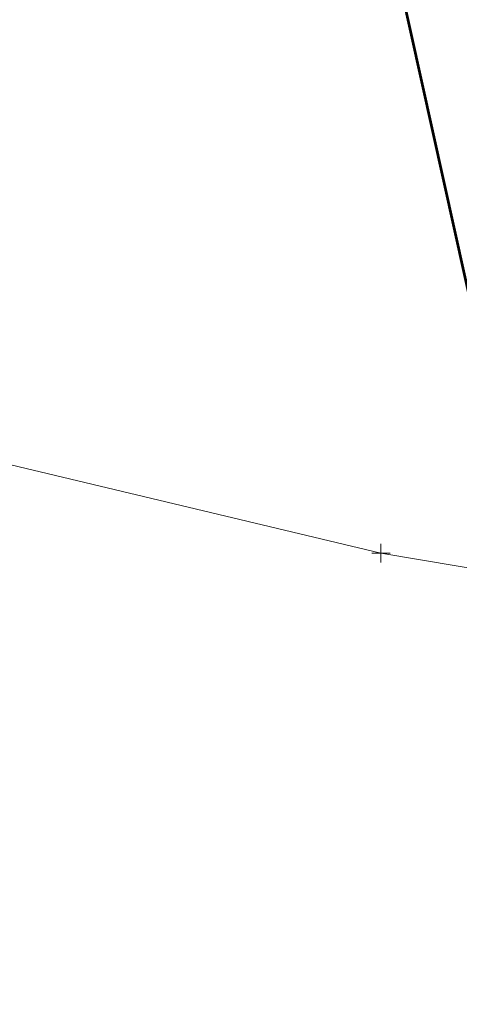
# Model space of a CAD drawing. Extents: x 2324380 to 2325559, y 691096 to 693386.
# Tile 8 of 92: x 2325134 to 2325157, y 691569 to 691622. Entities that reach past the tile are written whole.
import ezdxf

# ---------------------------------------------------------------- set-up
doc = ezdxf.new("R2010")
doc.units = 0
doc.header["$MEASUREMENT"] = 0
doc.linetypes.add('gasex', pattern=[0])
doc.layers.add('SV_X_Shot_Marker (Construction)', color=40, linetype='Continuous', lineweight=0, transparency=0.5)
doc.layers.add('SV_X_Terrain_Boundary', color=7, linetype='Continuous', lineweight=53, plot=False)
doc.layers.add('UT_X_Gas', color=40, linetype='gasex', lineweight=0)

# ---------------------------------------------------------------- blocks, each defined once
blk = doc.blocks.new('SVPT_773')
at = {"layer": 'SV_X_Shot_Marker (Construction)', "transparency": 33554495}
for p, q in [((-0.02499999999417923, 0), (0.02500000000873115, 0)), ((0, 0.02499999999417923), (0, -0.02500000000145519))]:
    blk.add_line(p, q, dxfattribs=at)
blk.add_point((0, 0), dxfattribs=at)

msp = doc.modelspace()

# ---------------------------------------------------------------- linework, layer by layer
at = {"layer": 'SV_X_Terrain_Boundary'}
msp.add_polyline3d([(2324706.091, 691698.6726999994, 1160.619), (2324706.176, 691695.8825, 1161.965), (2324786.833999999, 691704.473100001, 1162.648), (2324881.61, 691710.434600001, 1163.78), (2324976.223, 691742.075899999, 1163.909), (2325076.999, 691767.9738999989, 1164), (2325139.813, 691686.4438000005, 1166.026), (2325147.789, 691652.3461999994, 1167.277), (2325159.985, 691597.313100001, 1167.745), (2325160.378, 691590.708600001, 1167.897), (2325171.138, 691545.8721999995, 1167.938), (2325175.942, 691514.266899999, 1168.349), (2325179.087, 691488.829899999, 1169.106), (2325181.349, 691463.492, 1169.919)], dxfattribs=at)
at = {"layer": 'UT_X_Gas', "extrusion": (0.203294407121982, 0.8913165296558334, 0.4052483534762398), "elevation": 1089592.518392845, "flags": 128}
msp.add_lwpolyline([(-2113094.726744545, -481715.9950933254), (-2113144.198059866, -481714.8006150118), (-2113159.073220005, -481716.9565827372)], dxfattribs=at)

# ---------------------------------------------------------------- block references
at = {"layer": 'SV_X_Shot_Marker (Construction)', "transparency": 33554495, "xscale": 20, "yscale": 20, "zscale": 20}
msp.add_blockref('SVPT_773', (2325153.149, 691592.998, 1168.707), dxfattribs=at)

doc.saveas('drawing.dxf')
